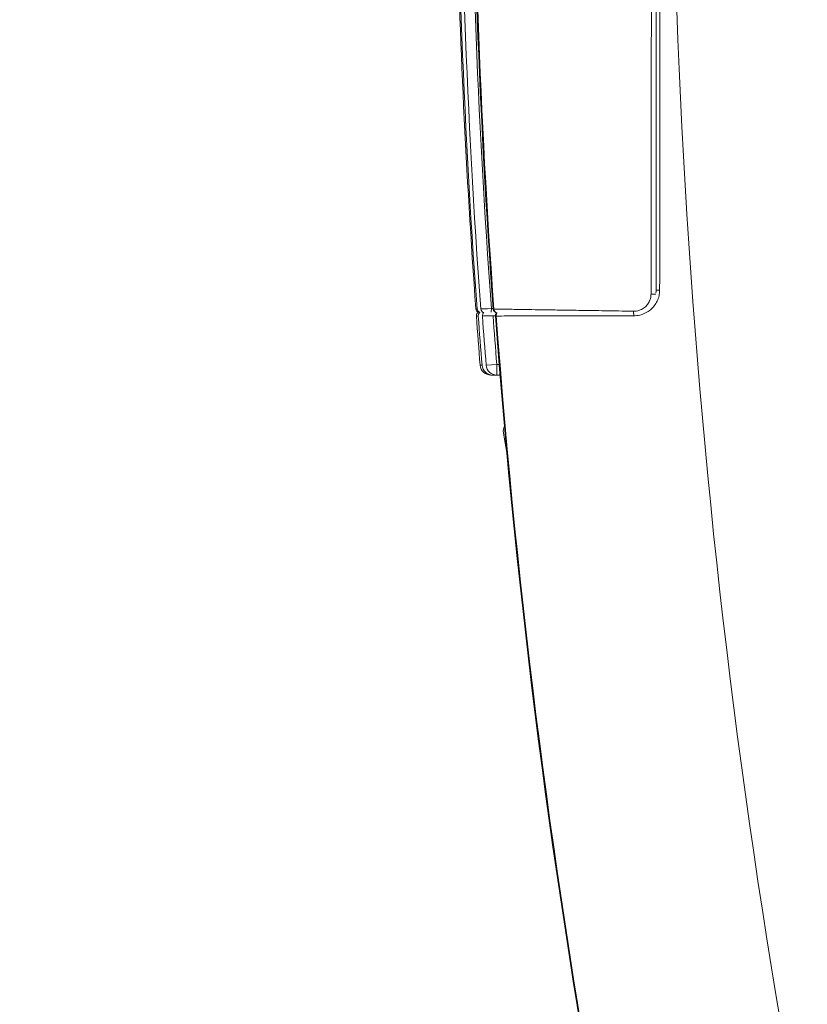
# Model space of a CAD drawing. Header units: centimetres. Extents: x -122 to 72759, y 3298 to 43172.
# Tile 139 of 243: x 30468.44 to 30472.16, y 17226.63 to 17231.27. Entities that reach past the tile are written whole.
import ezdxf
from ezdxf import colors
from ezdxf.entities.mleader import LeaderData, LeaderLine
from ezdxf.math import Vec2, Vec3

# ---------------------------------------------------------------- set-up
doc = ezdxf.new("R2010")
doc.units = ezdxf.units.CM
doc.header["$MEASUREMENT"] = 0
doc.layers.get('0').update_dxf_attribs({"lineweight": 5})
for name, color, linetype, lineweight in [('IS_ARMATURA', 7, 'Continuous', 9), ('IS_INSTAL GAZ_Opis', 7, 'Continuous', 5), ('IS_Text_Odbiornikow_Therm', 7, 'Continuous', 5)]:
    doc.layers.add(name, color=color, linetype=linetype, lineweight=lineweight)
doc.styles.add('Arial-sanit', font='arial.ttf')
doc.styles.add('IS_KS_wewn_opis', font='ARIALN.TTF', dxfattribs={"width": 0.8, "height": 18})

# ---------------------------------------------------------------- blocks, each defined once
blk = doc.blocks.new('G$CD5DA571F')
at = {"color": 0, "linetype": 'Continuous', "lineweight": 0}
for p, q in [((-7.448, -43.822), (-7.448, -43.822)), ((11.076, -51.043), (10.647, -51.119)), ((6.931, -51.516), (6.931, -51.4)), ((6.931, -51.516), (6.971, -52.013)), ((7.431, -51.516), (6.931, -51.516)), ((7.431, -51.516), (7.431, -51.36)), ((7.431, -51.516), (7.431, -51.712)), ((10.155, -51.206), (10.647, -51.119)), ((10.641, -51.083), (10.647, -51.119)), ((4.297, -51.771), (4.298, -51.685)), ((4.467, -51.774), (4.297, -51.771)), ((4.631, -51.577), (4.631, -51.693)), ((7.431, -51.801), (7.423, -51.801)), ((7.431, -51.801), (7.431, -51.712)), ((6.964, -52.211), (6.971, -52.299)), ((6.971, -52.21), (6.971, -52.21))]:
    blk.add_line(p, q, dxfattribs=at)
blk.add_circle((-21, 1), 174.337)
for centre, radius, start, end in [((-23.069, 321.495), 364.768, 259.09617, 286.81154), ((-6.319, -43.505), 0.5, 219.5198, 219.5396), ((-23.069, 321.495), 374.215, 274.24501, 274.59821), ((-23.069, 321.495), 374.715, 274.2416, 274.59821)]:
    blk.add_arc(centre, radius, start, end, dxfattribs=at)
at = {"color": 0, "linetype": 'Continuous', "lineweight": 0, "extrusion": (0, 1.83697e-16, -1)}
for centre, radius, start, end in [((23.069, 321.495), 374.065, 253.40616, 265.75117), ((23.069, 321.495), 374.1, 253.40616, 265.75141), ((5.951, -43.505), 0.5, 320.41, 320.4309), ((-10.068, -50.713), 0.5, 260, 297.9324), ((23.069, 321.493), 374.145, 265.80269, 274.19731), ((23.069, 321.493), 374.18, 265.80299, 274.19701), ((23.069, 321.493), 374.265, 265.80697, 274.19303), ((-6.931, -51.712), 0.5, 180, 265.4042), ((-6.931, -51.801), 0.5, 180, 265.4053), ((23.069, 321.493), 374.765, 265.81113, 274.18887), ((23.069, 321.493), 374.938, 265.81353, 274.18647), ((23.069, 321.493), 374.938, 265.81353, 274.18647), ((23.069, 321.495), 374.911, 265.4042, 265.76062), ((23.069, 321.495), 374.911, 265.4042, 265.76062), ((23.069, 321.495), 375, 265.40529, 265.76162), ((23.069, 321.493), 374.995, 265.81432, 268.73827)]:
    blk.add_arc(centre, radius, start, end, dxfattribs=at)
at = {"color": 0, "linetype": 'Continuous', "lineweight": 0, "extrusion": (2.93874e-39, 1.83697e-16, -1)}
blk.add_ellipse((3.431, -43.805), major_axis=(0, -0.2), ratio=0.011141, start_param=-1.418406, end_param=0, dxfattribs=at)
at = {"color": 0, "linetype": 'Continuous', "lineweight": 0}
for centre, major_axis, ratio, start_param, end_param in [((3.614, -44.205), (0, 0.2), 0.013767, -1.757277, -0.394912), ((4.414, -45.019), (0.2, -0.003), 0.273666, -1.545471, -0.861411), ((4.316, -50.683), (-0.027, -0.503), 0.00003, -2.487765, -2.487719), ((4.302, -51.463), (0.2, -0.003), 0.929137, -1.486483, -0.219253), ((6.931, -51.516), (0.5, 0), 0.998956, -1.490626, 0), ((4.297, -51.771), (0.009, -0.501), 0.000019, 0.041344, 1.570795), ((6.931, -51.712), (0.5, 0), 0.999673, -1.490611, 0), ((4.292, -52.001), (0.009, -0.501), 0.000017, -0.006026, 0.483311), ((4.287, -52.303), (0.2, -0.003), 0.999982, -1.480291, -0.446193), ((4.288, -52.245), (0.2, -0.003), 0.999771, -1.480296, -0.342505), ((4.291, -52.072), (0.2, -0.003), 0.999138, -1.480311, -0.269045)]:
    blk.add_ellipse(centre, major_axis=major_axis, ratio=ratio, start_param=start_param, end_param=end_param, dxfattribs=at)
at = {"color": 0, "linetype": 'Continuous', "lineweight": 0, "extrusion": (0, 1.83697e-16, -1)}
for centre, major_axis, ratio, start_param, end_param in [((4.631, -45.005), (-0.2, 0), 0.282617, -1.592153, -1.118196), ((4.631, -51.356), (-0.2, 0), 0.929311, -1.639728, -0.828623), ((4.631, -52.279), (-0.2, 0), 0.999998, -1.64477, -0.431789), ((4.631, -52.19), (-0.2, 0), 0.999673, -1.644763, -0.676556), ((4.631, -51.994), (-0.2, 0), 0.998957, -1.644749, -0.735797), ((4.631, -51.979), (0.015, -0.5), 0.000012, -0.605293, 0.001821)]:
    blk.add_ellipse(centre, major_axis=major_axis, ratio=ratio, start_param=start_param, end_param=end_param, dxfattribs=at)
at = {"color": 0, "linetype": 'Continuous', "lineweight": 0, "extrusion": (-2.46519e-32, 1.83697e-16, -1)}
blk.add_ellipse((4.631, -51.693), major_axis=(0.015, -0.5), ratio=0.000012, start_param=-1.570796, end_param=-0.045554, dxfattribs=at)
at = {"color": 0, "linetype": 'Continuous', "lineweight": 0}
for points, knots in [([(-49.571, -43.835), (-47.11, -43.832), (-44.682, -43.829), (-42.324, -43.826), (-39.967, -43.823), (-37.679, -43.821), (-35.345, -43.82), (-33.012, -43.818), (-30.631, -43.817), (-28.26, -43.816), (-25.888, -43.816), (-23.525, -43.815), (-21.115, -43.816), (-18.704, -43.816), (-16.246, -43.817), (-13.686, -43.818), (-11.126, -43.819), (-8.465, -43.821), (-5.621, -43.824), (-2.777, -43.827), (0.249, -43.83), (3.434, -43.835)], [0, 0, 0, 0, 0.142857, 0.142857, 0.142857, 0.285714, 0.285714, 0.285714, 0.428571, 0.428571, 0.428571, 0.571429, 0.571429, 0.571429, 0.714286, 0.714286, 0.714286, 0.857143, 0.857143, 0.857143, 1, 1, 1, 1]), ([(-49.569, -44.005), (-47.109, -44.005), (-44.681, -44.005), (-42.323, -44.005), (-39.966, -44.005), (-37.679, -44.005), (-35.345, -44.005), (-33.011, -44.005), (-30.631, -44.005), (-28.26, -44.005), (-25.888, -44.005), (-23.525, -44.005), (-21.115, -44.005), (-18.704, -44.005), (-16.246, -44.005), (-13.687, -44.005), (-11.127, -44.005), (-8.466, -44.005), (-5.622, -44.005), (-2.778, -44.005), (0.249, -44.005), (3.431, -44.005)], [0, 0, 0, 0, 0.142857, 0.142857, 0.142857, 0.285714, 0.285714, 0.285714, 0.428571, 0.428571, 0.428571, 0.571429, 0.571429, 0.571429, 0.714286, 0.714286, 0.714286, 0.857143, 0.857143, 0.857143, 1, 1, 1, 1]), ([(3.434, -43.835), (3.522, -43.835), (3.607, -43.845), (3.692, -43.864), (3.776, -43.883), (3.859, -43.912), (3.939, -43.95), (4.018, -43.987), (4.094, -44.034), (4.163, -44.088), (4.233, -44.142), (4.296, -44.204), (4.354, -44.274), (4.411, -44.343), (4.461, -44.42), (4.503, -44.504), (4.546, -44.588), (4.579, -44.68), (4.602, -44.773), (4.624, -44.867), (4.635, -44.962), (4.636, -45.061)], [0, 0, 0, 0, 0.142857, 0.142857, 0.142857, 0.285714, 0.285714, 0.285714, 0.428571, 0.428571, 0.428571, 0.571429, 0.571429, 0.571429, 0.714286, 0.714286, 0.714286, 0.857143, 0.857143, 0.857143, 1, 1, 1, 1]), ([(3.617, -44.242), (1.334, -44.239), (-0.905, -44.236), (-3.086, -44.233), (-5.268, -44.231), (-7.392, -44.229), (-9.498, -44.227), (-11.604, -44.226), (-13.692, -44.224), (-15.731, -44.224), (-17.77, -44.223), (-19.76, -44.222), (-21.769, -44.222), (-23.779, -44.222), (-25.806, -44.222), (-27.915, -44.223), (-30.024, -44.223), (-32.213, -44.224), (-34.509, -44.226), (-36.805, -44.227), (-39.208, -44.229), (-41.745, -44.232), (-44.282, -44.234), (-46.955, -44.238), (-49.754, -44.242)], [0, 0, 0, 0, 0.125, 0.125, 0.125, 0.25, 0.25, 0.25, 0.375, 0.375, 0.375, 0.5, 0.5, 0.5, 0.625, 0.625, 0.625, 0.75, 0.75, 0.75, 0.875, 0.875, 0.875, 1, 1, 1, 1]), ([(4.418, -45.074), (4.42, -44.978), (4.405, -44.89), (4.38, -44.81), (4.355, -44.73), (4.318, -44.657), (4.276, -44.595), (4.234, -44.533), (4.186, -44.481), (4.137, -44.438), (4.087, -44.395), (4.036, -44.361), (3.983, -44.333), (3.931, -44.305), (3.876, -44.283), (3.816, -44.268), (3.755, -44.252), (3.689, -44.242), (3.617, -44.242)], [0, 0, 0, 0, 0.166667, 0.166667, 0.166667, 0.333333, 0.333333, 0.333333, 0.5, 0.5, 0.5, 0.666667, 0.666667, 0.666667, 0.833333, 0.833333, 0.833333, 1, 1, 1, 1]), ([(4.315, -51.648), (4.317, -51.577), (4.318, -51.499), (4.319, -51.415), (4.32, -51.331), (4.322, -51.241), (4.323, -51.139), (4.325, -51.038), (4.327, -50.924), (4.329, -50.798), (4.331, -50.671), (4.333, -50.532), (4.335, -50.377), (4.338, -50.222), (4.341, -50.05), (4.344, -49.86), (4.347, -49.669), (4.35, -49.459), (4.353, -49.227), (4.357, -48.995), (4.361, -48.74), (4.366, -48.459), (4.37, -48.177), (4.375, -47.869), (4.38, -47.53), (4.385, -47.19), (4.391, -46.819), (4.398, -46.41), (4.404, -46.001), (4.411, -45.555), (4.418, -45.074)], [0, 0, 0, 0, 0.1, 0.1, 0.1, 0.2, 0.2, 0.2, 0.3, 0.3, 0.3, 0.4, 0.4, 0.4, 0.5, 0.5, 0.5, 0.6, 0.6, 0.6, 0.7, 0.7, 0.7, 0.8, 0.8, 0.8, 0.9, 0.9, 0.9, 1, 1, 1, 1]), ([(4.636, -45.061), (4.636, -45.49), (4.637, -45.901), (4.637, -46.292), (4.638, -46.682), (4.639, -47.051), (4.639, -47.402), (4.64, -47.752), (4.64, -48.084), (4.641, -48.391), (4.641, -48.698), (4.641, -48.98), (4.642, -49.234), (4.642, -49.488), (4.642, -49.715), (4.643, -49.924), (4.643, -50.133), (4.643, -50.325), (4.644, -50.51), (4.644, -50.694), (4.644, -50.87), (4.644, -51.044), (4.645, -51.218), (4.645, -51.388), (4.645, -51.542)], [0, 0, 0, 0, 0.125, 0.125, 0.125, 0.25, 0.25, 0.25, 0.375, 0.375, 0.375, 0.5, 0.5, 0.5, 0.625, 0.625, 0.625, 0.75, 0.75, 0.75, 0.875, 0.875, 0.875, 1, 1, 1, 1]), ([(4.497, -51.526), (4.497, -51.526), (4.497, -51.526), (4.493, -51.547), (4.485, -51.567), (4.463, -51.604), (4.449, -51.621), (4.417, -51.649), (4.399, -51.66), (4.359, -51.677), (4.338, -51.682), (4.316, -51.684)], [0.0383932, 0.0383932, 0.0383932, 0.0383932, 0.0387906, 0.0387906, 0.1025178, 0.1025178, 0.1662466, 0.1662466, 0.2299311, 0.2299311, 0.2948501, 0.2948501, 0.2948501, 0.2948501]), ([(4.646, -51.577), (4.625, -51.579), (4.603, -51.577), (4.561, -51.566), (4.541, -51.557), (4.514, -51.54), (4.505, -51.533), (4.497, -51.526)], [0, 0, 0, 0, 0.0647863, 0.0647863, 0.1284758, 0.1284758, 0.1612975, 0.1612975, 0.1612975, 0.1612975]), ([(4.475, -52.315), (4.471, -52.326), (4.466, -52.337), (4.45, -52.365), (4.436, -52.382), (4.404, -52.41), (4.386, -52.421), (4.346, -52.438), (4.324, -52.443), (4.303, -52.445)], [0.0682986, 0.0682986, 0.0682986, 0.0682986, 0.1025552, 0.1025552, 0.166284, 0.166284, 0.2299685, 0.2299685, 0.2948876, 0.2948876, 0.2948876, 0.2948876]), ([(4.646, -52.39), (4.625, -52.391), (4.603, -52.389), (4.561, -52.379), (4.541, -52.37), (4.505, -52.347), (4.489, -52.333), (4.476, -52.316), (4.476, -52.316), (4.475, -52.316)], [0, 0, 0, 0, 0.0647862, 0.0647862, 0.1284756, 0.1284756, 0.1922043, 0.1922043, 0.192808, 0.192808, 0.192808, 0.192808])]:
    blk.add_open_spline(points, degree=3, knots=knots, dxfattribs=at)
for points in [[(-7.021, -43.823), (-7.021, -43.823), (-7.021, -43.823), (-7.021, -43.823)], [(3.431, -44.005), (3.471, -44.005), (3.511, -44.007), (3.55, -44.012)], [(4.633, -44.98), (4.633, -44.979), (4.633, -44.978), (4.633, -44.977)]]:
    blk.add_open_spline(points, degree=3, dxfattribs=at)
blk = doc.blocks.new('_Closed')
at = {"color": 0, "linetype": 'ByBlock', "lineweight": -2}
for p, q in [((-1, 0.16667), (0, 0)), ((-1, 0.16667), (-1, -0.16667)), ((0, 0), (-1, -0.16667)), ((0, 0), (-1, 0))]:
    blk.add_line(p, q, dxfattribs=at)
blk = doc.blocks.new('_ClosedBlank')
at = {"color": 0, "linetype": 'ByBlock', "lineweight": -2}
for p, q in [((-1, 0.16667), (0, 0)), ((-1, 0.16667), (-1, -0.16667)), ((0, 0), (-1, -0.16667))]:
    blk.add_line(p, q, dxfattribs=at)

msp = doc.modelspace()

# ---------------------------------------------------------------- block references
at = {"layer": 'IS_ARMATURA', "xscale": 0.1, "yscale": 0.1, "zscale": 0.1, "rotation": 270.0000000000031}
msp.add_blockref('G$CD5DA571F', (30475.84418, 17230.33668), dxfattribs=at)

# ---------------------------------------------------------------- leaders
at = {"layer": 'IS_INSTAL GAZ_Opis'}
ml = msp.add_multileader_mtext('Standard', dxfattribs=at)
ml.set_content('{\\fArial Narrow|b0|i0|c238|p34;Kanał nawiewny "Z"  %%c 1\\FAaa.shx|c238;\x81\\fArial Narrow|b0|i0|c238|p34;2,5 cm, \\Pzewn. kratka+2,0 m nad ziemią\\Pzakończony nie niżej \\Pniż 30 cm nad posadzką}', color=256, style='Arial-sanit')
ml.set_leader_properties(color=256, linetype='ByLayer', lineweight=-1)
ml.set_arrow_properties(name='CLOSED')
ml.build(insert=Vec2(0, 0))
ml.multileader.update_dxf_attribs({"text_left_attachment_type": 6, "text_right_attachment_type": 6, "arrow_head_size": 5})
ctx = ml.context
ctx.base_point, ctx.char_height, ctx.arrow_head_size, ctx.plane_origin = Vec3(30289.70064, 17549.8276), 15, 5, Vec3(30834.38378, 18013.07144)
ctx.left_attachment, ctx.right_attachment = 6, 6
notes = []
notes.append((ctx, [(0, (1, 1, 0), (30547.937, 17549.8276), (-1, 0), 8, [(0, [(30465.7128, 17398.76117)], 0, [])])]))
ctx.mtext.insert, ctx.mtext.defined_height, ctx.mtext.flow_direction = Vec3(30291.70064, 17569.72869), 36, 5
at = {"layer": 'IS_Text_Odbiornikow_Therm', "lineweight": 5}
ml = msp.add_multileader_mtext('Standard', dxfattribs=at)
ml.set_content('{\\W1;\\fTimes New Roman|b0|i0|c0|p0;16}', color=256, style='IS_KS_wewn_opis')
ml.set_leader_properties(color=256, linetype='ByLayer', lineweight=-1)
ml.set_arrow_properties(name='CLOSEDBLANK')
ml.build(insert=Vec2(0, 0))
ml.multileader.update_dxf_attribs({"text_left_attachment_type": 6, "text_right_attachment_type": 6, "dogleg_length": 5.01811, "arrow_head_size": 6.27263})
ctx = ml.context
ctx.base_point, ctx.char_height, ctx.arrow_head_size, ctx.landing_gap_size, ctx.plane_origin = Vec3(30407.02278, 17239.91358), 15, 6.27263, 1.25453, Vec3(30241.27192, 17098.02891)
ctx.left_attachment, ctx.right_attachment, ctx.text_align_type = 6, 6, 2
notes.append((ctx, [(1, (1, 1, 0), (30433.24857, 17239.91358), (-1, 0), 5.01811, [(0, [(30474.31718, 17211.05184)], 0, [])])]))
ctx.mtext.insert, ctx.mtext.alignment, ctx.mtext.flow_direction = Vec3(30426.97594, 17255.17313), 3, 5
for ctx, leaders in notes:
    for number, flags, end, landing, length, lines in leaders:
        leader = LeaderData()
        leader.index, (leader.has_last_leader_line, leader.has_dogleg_vector, leader.attachment_direction) = number, flags
        leader.last_leader_point, leader.dogleg_vector, leader.dogleg_length = Vec3(end), Vec3(landing), length
        for number, points, colour, breaks in lines:
            line = LeaderLine()
            line.index, line.vertices, line.color, line.breaks = number, Vec3.list(points), colors.encode_raw_color(colour), breaks
            leader.lines.append(line)
        ctx.leaders.append(leader)

doc.saveas('drawing.dxf')
